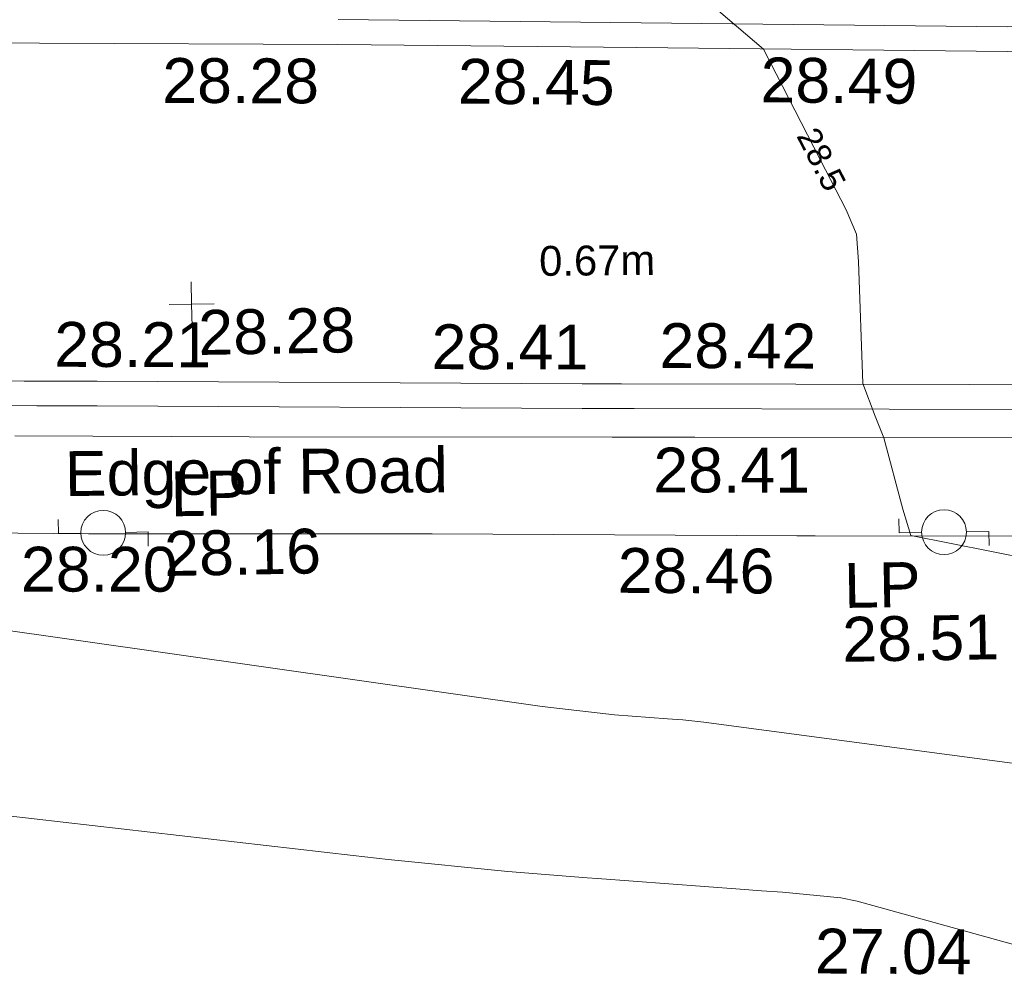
# Model space of a CAD drawing. Header units: millimetres. Extents: x -290717 to 520720, y -88450 to 287762.
# Tile 227 of 256: x 15647 to 23882, y 49195 to 57264. Entities that reach past the tile are written whole.
import ezdxf

# ---------------------------------------------------------------- set-up
doc = ezdxf.new("R2010")
doc.units = ezdxf.units.MM
doc.linetypes.add('IMPORT-UG_ELEC_LV_QLB2 _2_', pattern=[2700, 1500, -300.0000000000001, 0, -250, 150, -300.0000000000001, 0, -200])
doc.linetypes.add('IMPORT-UG_ELEC_STREET LIGHTING_QLB2 _2_', pattern=[2700, 1500, -300.0000000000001, 0, -250, 150, -300.0000000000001, 0, -200])
for name, color, linetype, lineweight, true_color in [('00_TOPO_FURN_LAMP_POST', 7, 'Continuous', 9, 0x666666), ('00_UAV_FURN_LAMP_POST', 7, 'Continuous', 9, 0xa50000), ('00_UAV_LEVEL_SPOT', 7, 'Continuous', 9, 0x666666), ('00_UAV_ROAD_MARKING_YELLOW_CONTINUOUS', 40, 'Continuous', 9, 0xffbf00), ('00_UAV_SLOPE_BOTTOM', 30, 'Continuous', 9, 0xff7f00), ('01_DTM_CONTOUR_MJR', 7, 'Continuous', 9, 0x7f3f00), ('01_DTM_CONTOUR_MNR', 7, 'Continuous', 9, 0xa5a552), ('01_DTM_CONTOUR_MNR_LABELS', 7, 'Continuous', 9, 0xa5a552), ('12333-PUM-2D-U-0001-C01 - Rev2_REVIT IMPORT_dwg', 7, 'Continuous', 9, 0x767676), ('PUM-ELECTRIC-LV-QLB2', 1, 'IMPORT-UG_ELEC_LV_QLB2 _2_', 9, 0xff0000)]:
    doc.layers.add(name, color=color, linetype=linetype, lineweight=lineweight, true_color=true_color)
doc.layers.add('00_UAV_ROAD_EDGE', color=7, linetype='Continuous', lineweight=9)
doc.layers.add('00_UAV_SURFACE', color=7, linetype='Continuous', lineweight=9)
doc.styles.add('Arial_1', font='arial.ttf', dxfattribs={"height": 250})
doc.styles.add('Swis721 Lt BT_1', font='swissl.ttf', dxfattribs={"height": 200})
doc.styles.add('Swis721 Lt BT_2', font='swissl.ttf', dxfattribs={"height": 375})

# ---------------------------------------------------------------- blocks, each defined once
blk = doc.blocks.new('12333-PUM-2D-U-0001-C01 - Rev2_REVIT IMPORT_dwg_MSL_Lamp_Post_SYM-2077199-Site Location Plan Existing')
at = {"layer": '00_TOPO_FURN_LAMP_POST', "color": 254, "true_color": 0xcccccc, "flags": 128}
for points in [[(-500.1060478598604, 0), (-1000.212095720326, 0), (-1000.212095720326, 316.7338303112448)], [(500.1060478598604, 0), (1000.21209571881, 0), (1000.21209571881, -316.7338303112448)]]:
    blk.add_lwpolyline(points, dxfattribs=at)
at = {"layer": '00_TOPO_FURN_LAMP_POST', "color": 254, "true_color": 0xcccccc}
blk.add_circle((0, 0), 500.1060478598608, dxfattribs=at)
blk = doc.blocks.new('12333-PUM-2D-U-0001-C01 - Rev2_REVIT IMPORT_dwg_MSL_Lamp_Post_SYM-2077240-Site Location Plan Existing')
at = {"layer": '00_TOPO_FURN_LAMP_POST', "color": 254, "true_color": 0xcccccc, "flags": 128}
for points in [[(-500.1060478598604, 0), (-1000.212095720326, 0), (-1000.212095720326, 316.7338303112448)], [(500.1060478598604, 0), (1000.21209571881, 0), (1000.21209571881, -316.7338303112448)]]:
    blk.add_lwpolyline(points, dxfattribs=at)
at = {"layer": '00_TOPO_FURN_LAMP_POST', "color": 254, "true_color": 0xcccccc}
blk.add_circle((0, 0), 500.1060478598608, dxfattribs=at)
blk = doc.blocks.new('12333-PUM-2D-U-0001-C01 - Rev2_REVIT IMPORT_dwg_UAV-2077255-Site Location Plan Existing')
at = {"layer": '00_UAV_LEVEL_SPOT', "color": 254, "true_color": 0xcccccc, "flags": 128}
for points in [[(500.0000000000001, 0), (0, 0), (0, 500.0000000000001)], [(0, -500.0000000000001), (0, 0), (-500.0000000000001, 0)]]:
    blk.add_lwpolyline(points, dxfattribs=at)
blk = doc.blocks.new('12333-PUM-2D-U-0001-C01 - Rev2_REVIT IMPORT_dwg_MGS62954_T2_Galway_ITM_3d_Rev1-2077680-Site Location Plan Existing')
at = {"layer": '00_UAV_ROAD_EDGE', "color": 254, "true_color": 0xcccccc, "flags": 128}
blk.add_lwpolyline([(533918501.6053182, 725608925.2151536), (533920462.0819999, 725608882.3580002), (533923496.5573445, 725608826.9784181), (533924188.0819999, 725608814.3580002), (533927865.3925, 725608743.3520001), (533928491.9879573, 725608728.9475068), (533932476.3925002, 725608637.3520001), (533933487.5698461, 725608612.4348816), (533936453.3924999, 725608539.352), (533938483.3721439, 725608505.2599734)], dxfattribs=at)
at = {"layer": '00_UAV_ROAD_MARKING_YELLOW_CONTINUOUS', "color": 254, "true_color": 0xcccccc, "flags": 128}
for points in [[(533921265.7796367, 725612359.394353), (533924560.1481349, 725612266.3464047), (533926859.7796369, 725612201.3943528), (533929554.1018147, 725612166.972666), (533932573.7796367, 725612128.3943529), (533934549.3259218, 725612082.2726498), (533938227.7796368, 725611996.394353), (533939546.9271994, 725611971.0674845), (533943748.7796367, 725611890.3943528), (533944545.8606358, 725611881.4448051), (533947934.7796367, 725611843.394353), (533949144.7796368, 725611883.3943529)], [(533937941.7796367, 725608794.394353), (533933677.9958441, 725608864.2008984), (533933360.7796368, 725608869.3943529), (533928682.0593626, 725608963.6431997), (533927949.7796367, 725608978.3943529), (533923686.6939164, 725609061.8419883), (533923249.7796368, 725609070.394353), (533919195.7796368, 725609162.3943529), (533918691.9129752, 725609172.32276), (533914932.7796367, 725609246.394353)], [(533914937.459902, 725609453.8278549), (533918588.8648652, 725609381.8789886), (533919200.1771351, 725609369.8334266), (533923254.1636608, 725609277.8337324), (533923583.6139621, 725609271.3849156), (533927953.9584071, 725609185.8377163), (533928578.9077041, 725609173.2486435), (533933364.5672808, 725609076.8455954), (533933574.6927705, 725609073.4054269), (533937945.571902, 725609001.8455198)], [(533950466.6938694, 725611889.4297727), (533950267.7230153, 725611833.374093), (533950065.0292161, 725611785.3322159), (533949860.5014285, 725611745.8204153), (533949654.4984639, 725611714.9080081), (533949447.3817219, 725611692.6492246), (533949240.7532892, 725611679.1639593), (533949151.8629385, 725611676.0297222), (533948741.5594779, 725611662.4659715), (533947937.0436454, 725611635.8704067), (533943745.6234139, 725611682.9312645), (533938745.5191109, 725611778.9303691), (533938223.3668355, 725611788.9553902), (533933748.2826791, 725611893.432063), (533932570.0329114, 725611920.9398396), (533928753.5705826, 725611969.6975838), (533926855.5251127, 725611993.9463271), (533923759.5626961, 725612081.3903855), (533921260.640873, 725612151.9713022), (533918765.342734, 725612205.1328199), (533915956.9719409, 725612264.9642488), (533913770.3801007, 725612309.5001752), (533909604.0821863, 725612394.3582331)]]:
    blk.add_lwpolyline(points, dxfattribs=at)
at = {"layer": '00_UAV_SURFACE', "color": 254, "true_color": 0xcccccc, "flags": 128}
blk.add_lwpolyline([(533938353.3925, 725607715.352), (533935017.2880514, 725607756.0671715), (533934174.0820001, 725607766.358), (533931351.082, 725607844.358), (533930022.107829, 725607874.5991096), (533928099.0819999, 725607918.358), (533925180.0819999, 725607971.358), (533925027.8915057, 725607974.7801476), (533921978.082, 725608043.3580002), (533920036.0515308, 725608077.8319138), (533919105.082, 725608094.358), (533916448.0819999, 725608166.358)], dxfattribs=at)
at = {"layer": '01_DTM_CONTOUR_MJR', "color": 254, "true_color": 0xcccccc, "flags": 128}
blk.add_lwpolyline([(533927091.357668, 725604433.5278742), (533925479.0960782, 725604909.4679362), (533925343.0921914, 725604938.965328), (533924856.0292299, 725604995.1037276), (533924680.0000002, 725605010), (533924500.6037835, 725605027.9767576), (533923309.7507523, 725605136.5119457), (533923222.7641768, 725605144.9302455), (533922560.0000002, 725605210.0000001), (533921561.6446218, 725605328.1621497), (533921270.8260403, 725605364.4733114), (533917395.156998, 725605879.3583951)], dxfattribs=at)
at = {"layer": '01_DTM_CONTOUR_MNR', "color": 254, "true_color": 0xcccccc, "flags": 128}
for points in [[(533936875.8845598, 725603030.8292046), (533935222.0342008, 725603532.3763645), (533932861.0979815, 725604369.0551646), (533931989.0393203, 725604666.0111015), (533928845.2650273, 725605482.8762549), (533928677.8934113, 725605532.4277914), (533928274.2149602, 725605683.901991), (533928103.2271765, 725605748.0625565), (533927527.1987385, 725605879.2445958), (533926793.4711248, 725606040.6923614), (533924221.8017499, 725606429.9119589), (533924045.7857193, 725606451.0100358), (533923917.6448764, 725606461.809305), (533923475.9665579, 725606504.872388), (533922872.2814764, 725606582.8950627), (533917460.0000001, 725607450.0000001)], [(533938486.0656319, 725604942.1350486), (533934533.7923511, 725605755.5786557), (533933847.6402848, 725605970.5848778), (533933583.7780636, 725606052.2070862), (533930300.0000001, 725606830.0000001), (533929018.8615699, 725607247.2247993), (533927997.6176894, 725607522.7566351), (533925980, 725607960.0000001), (533925918.3051935, 725608181.3364309), (533925770.0000001, 725608780), (533925698.2122394, 725608962.4257051), (533925600, 725609240), (533925582.8105788, 725610258.8016417), (533925570.0000001, 725610490.0000001), (533925486.1919399, 725610694.7957652), (533925277.6642526, 725611118.9942403), (533924820.0000001, 725612050.0000001), (533924300.0000001, 725612510.0000001)]]:
    blk.add_lwpolyline(points, dxfattribs=at)
at = {"xscale": 0.375, "yscale": 0.375, "zscale": 0.375}
for name, p in [('12333-PUM-2D-U-0001-C01 - Rev2_REVIT IMPORT_dwg_UAV-2077255-Site Location Plan Existing', (533920000.0000001, 725610000)), ('12333-PUM-2D-U-0001-C01 - Rev2_REVIT IMPORT_dwg_MSL_Lamp_Post_SYM-2077199-Site Location Plan Existing', (533919227.0784636, 725608101.2731901)), ('12333-PUM-2D-U-0001-C01 - Rev2_REVIT IMPORT_dwg_MSL_Lamp_Post_SYM-2077240-Site Location Plan Existing', (533926258.3865, 725607983.3420001))]:
    blk.add_blockref(name, p, dxfattribs=at)
at = {"layer": '00_TOPO_FURN_LAMP_POST', "char_height": 375, "attachment_point": 1, "line_spacing_factor": 1.005061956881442, "style": 'Swis721 Lt BT_2'}
for s, insert, width in [('LP', (533919796.5344113, 725608603.3703948), 707.5855621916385), ('28.16', (533919734.2518266, 725608105.4215516), 1495.902363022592)]:
    blk.add_mtext(s, dxfattribs=dict(at, insert=insert, width=width))
at = {"layer": '00_UAV_FURN_LAMP_POST', "color": 251, "true_color": 0x666666, "char_height": 375, "attachment_point": 1, "line_spacing_factor": 1.005061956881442, "style": 'Swis721 Lt BT_2'}
for s, insert, width in [('LP', (533925414.5658523, 725607738.9837866), 707.5855621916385), ('28.51', (533925392.0223408, 725607288.4216883), 1495.902363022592)]:
    blk.add_mtext(s, dxfattribs=dict(at, insert=insert, width=width))
at = {"layer": '00_UAV_LEVEL_SPOT', "insert": (533920051.8765643, 725609949.1441548), "char_height": 375, "width": 1495.902363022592, "attachment_point": 1, "line_spacing_factor": 1.005061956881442, "style": 'Swis721 Lt BT_2'}
blk.add_mtext('28.28', dxfattribs=at)
at = {"layer": '00_UAV_ROAD_EDGE', "color": 251, "true_color": 0x666666, "char_height": 375, "attachment_point": 1, "line_spacing_factor": 1.005061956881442, "style": 'Swis721 Lt BT_2'}
for s, insert, width, rotation in [('Edge of Road', (533918916.5668314, 725608788.591792), 3746.879252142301, 359.59177562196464), ('28.41', (533923840.2716568, 725608733.0008583), 1495.902363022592, 358.93578886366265)]:
    blk.add_mtext(s, dxfattribs=dict(at, insert=insert, width=width, rotation=rotation))
at = {"layer": '00_UAV_ROAD_MARKING_YELLOW_CONTINUOUS', "color": 251, "true_color": 0x666666, "char_height": 375, "width": 1495.902363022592, "attachment_point": 1, "line_spacing_factor": 1.005061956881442, "style": 'Swis721 Lt BT_2'}
for s, insert, rotation in [('28.28', (533919791.3679153, 725612063.447463), 358.7795166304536), ('28.45', (533922264.7206309, 725612014.6734681), 358.38213674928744), ('28.49', (533924795.9155865, 725611981.5438477), 358.382136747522), ('28.21', (533918849.14089, 725609871.7858732), 358.80473111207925), ('28.41', (533922004.1007718, 725609796.8378983), 358.87860839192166), ('28.42', (533923910.6973348, 725609773.511694), 358.77809769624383)]:
    blk.add_mtext(s, dxfattribs=dict(at, insert=insert, rotation=rotation))
at = {"layer": '00_UAV_SLOPE_BOTTOM', "color": 251, "true_color": 0x666666, "insert": (533925122.18123, 725604686.7063317), "char_height": 375, "width": 1495.902363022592, "attachment_point": 1, "rotation": 358.7031090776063, "line_spacing_factor": 1.005061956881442, "style": 'Swis721 Lt BT_2'}
blk.add_mtext('27.04', dxfattribs=at)
at = {"layer": '00_UAV_SURFACE', "color": 251, "true_color": 0x666666, "char_height": 375, "width": 1495.902363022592, "attachment_point": 1, "line_spacing_factor": 1.005061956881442, "style": 'Swis721 Lt BT_2'}
for s, insert, rotation in [('28.20', (533918537.1033451, 725607996.4746976), 358.9468255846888), ('28.46', (533923528.6108488, 725607899.0614437), 358.7118672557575)]:
    blk.add_mtext(s, dxfattribs=dict(at, insert=insert, rotation=rotation))
at = {"layer": '01_DTM_CONTOUR_MNR_LABELS', "color": 251, "true_color": 0x666666, "insert": (533925378.442118, 725611164.7522745), "char_height": 200, "width": 620.5117196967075, "attachment_point": 2, "rotation": 296.1778303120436, "line_spacing_factor": 1.005061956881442, "style": 'Swis721 Lt BT_1'}
blk.add_mtext('28.5', dxfattribs=at)
blk = doc.blocks.new('12333-PUM-2D-U-0001-C01 - Rev2_REVIT IMPORT_dwg-1620468-Site Location Plan Existing')
blk.add_blockref('12333-PUM-2D-U-0001-C01 - Rev2_REVIT IMPORT_dwg_MGS62954_T2_Galway_ITM_3d_Rev1-2077680-Site Location Plan Existing', (-533641079.6498471, -725615854.3561786))
at = {"layer": 'PUM-ELECTRIC-LV-QLB2', "insert": (282318.8178482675, -5422.551534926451), "char_height": 250, "width": 1160.025439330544, "attachment_point": 2, "rotation": 359.52233222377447, "line_spacing_factor": 0.9417779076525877, "style": 'Arial_1'}
blk.add_mtext('0.67m', dxfattribs=at)

msp = doc.modelspace()

# ---------------------------------------------------------------- block references
at = {"layer": '12333-PUM-2D-U-0001-C01 - Rev2_REVIT IMPORT_dwg', "color": 254, "linetype": 'IMPORT-UG_ELEC_STREET LIGHTING_QLB2 _2_', "true_color": 0xffd4d4, "rotation": 0.9999999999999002}
msp.add_blockref('12333-PUM-2D-U-0001-C01 - Rev2_REVIT IMPORT_dwg-1620468-Site Location Plan Existing', (-261895.0770586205, 55869.5817132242), dxfattribs=at)

doc.saveas('drawing.dxf')
